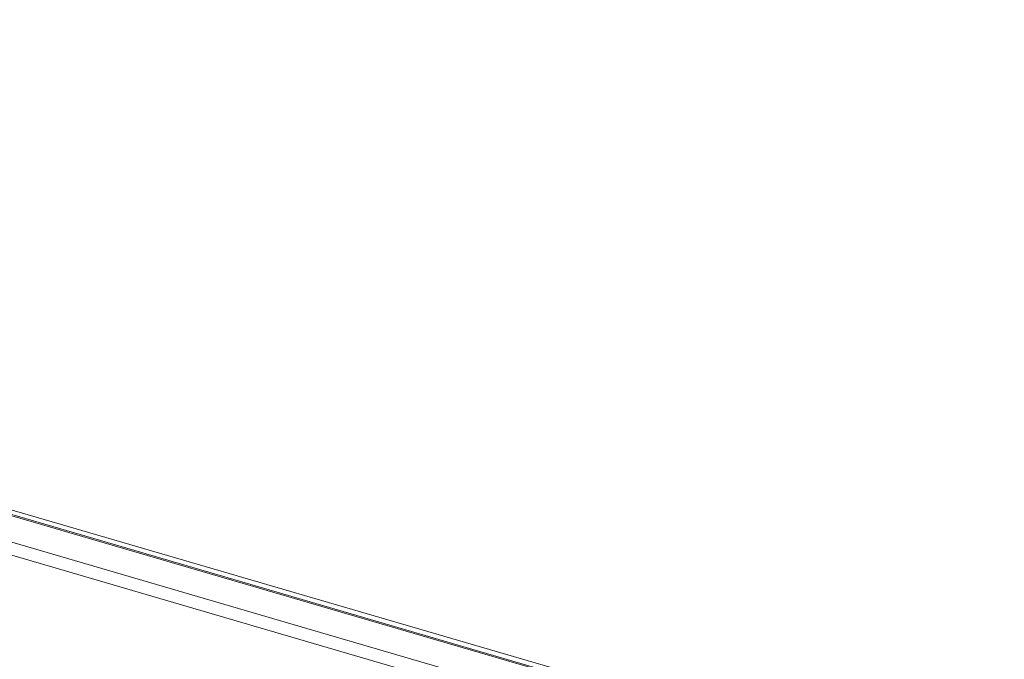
# Model space of a CAD drawing. Header units: millimetres. Extents: x 0 to 2122, y 0 to 1639.
# Tile 75 of 85: x 1398 to 1498, y 1232 to 1297. Entities that reach past the tile are written whole.
import ezdxf

# ---------------------------------------------------------------- set-up
doc = ezdxf.new("R2010")
doc.units = ezdxf.units.MM
doc.layers.add('1', color=7, linetype='Continuous', true_color=0xffffff)

msp = doc.modelspace()

# ---------------------------------------------------------------- linework, layer by layer
at = {"layer": '1', "color": 7, "linetype": 'Continuous', "lineweight": 13}
for p, q in [((1227.043, 1296.622), (1548.367, 1202.675)), ((1547.984, 1202.203), (1225.891, 1296.374)), ((1548.285, 1202.235), (1226.193, 1296.407)), ((1544.469, 1200.551), (1222.376, 1294.722)), ((1543.799, 1199.422), (1221.707, 1293.593))]:
    msp.add_line(p, q, dxfattribs=at)

doc.saveas('drawing.dxf')
